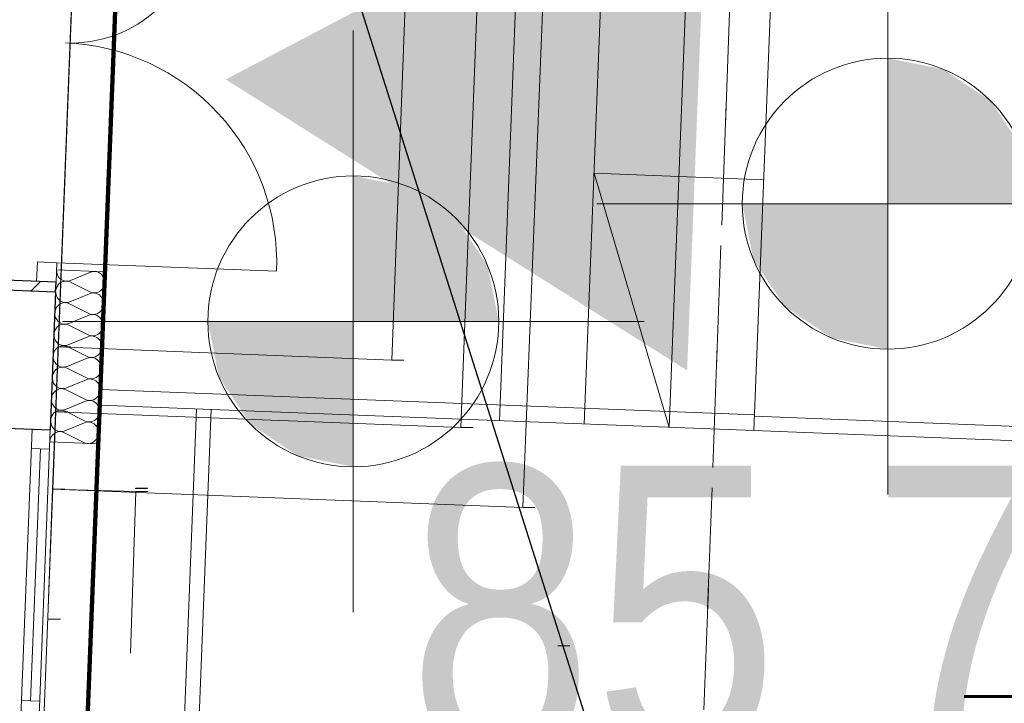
# Model space of a CAD drawing. Extents: x -198213 to 5540361, y 56395 to 5961443.
# Tile 48 of 76: x 5539592.32 to 5539596.38, y 5961330.8 to 5961333.62. Entities that reach past the tile are written whole.
import ezdxf
from ezdxf import colors
from ezdxf.entities.mleader import LeaderData, LeaderLine
from ezdxf.math import Vec2, Vec3

# ---------------------------------------------------------------- set-up
doc = ezdxf.new("R2010")
doc.units = 0
doc.header["$MEASUREMENT"] = 0
doc.linetypes.add('L_0_03', pattern=[1, 0.5, -0.5])
doc.linetypes.add('L_0_06', pattern=[2, 1.5, -0.5])
for name, color, linetype, lineweight in [('$ IE_OPISY', 7, 'Continuous', 25), ('0_Nr_Pióra__7', 8, 'Continuous', 13), ('217_kontur_klasyfikacyjny_Nr_Pióra__3', 8, 'Continuous', 18), ('218_kontur_uzytku_gruntowego_Nr_Pióra__3', 8, 'Continuous', 18), ('312_budynek_ewidencyjny_Nr_Pióra__7', 8, 'Continuous', 13), ('Arch drogi_Nr_Pióra__21', 8, 'Continuous', 9), ('Arch drzwi_Nr_Pióra__4', 8, 'Continuous', 9), ('Arch ocieplenie_Nr_Pióra__22', 8, 'Continuous', 9), ('Arch okna_Nr_Pióra__4', 8, 'Continuous', 9), ('Arch schody_Nr_Pióra__21', 8, 'Continuous', 9), ('Arch wyburzenia_Nr_Pióra__46', 8, 'Continuous', 13), ('arch wypelnienia_Nr_Pióra__118', 8, 'Continuous', 211), ('arch wypelnienia_Nr_Pióra__55', 8, 'Continuous', 25), ('Arch ściany nośne_Nr_Pióra__21', 8, 'Continuous', 9), ('Arch ściany nośne_Nr_Pióra__27', 8, 'Continuous', 30), ('bt_Nr_Pióra__7', 8, 'Continuous', 13), ('INWENT RZĘDNE_Nr_Pióra__21', 8, 'Continuous', 9), ('INWENT.ŚCIANY_Nr_Pióra__1', 8, 'Continuous', 25), ('sch_Nr_Pióra__7', 8, 'Continuous', 13)]:
    doc.layers.add(name, color=color, linetype=linetype, lineweight=lineweight)
for name, color, linetype in [('Arch ocieplenie', 8, 'Continuous'), ('Arch ściany nośne', 8, 'Continuous'), ('INWENT RZĘDNE', 8, 'Continuous')]:
    doc.layers.add(name, color=color, linetype=linetype)
doc.styles.add('1. Elektrobau_02.2024', font='romans.shx', dxfattribs={"width": 0.8, "oblique": 10})
doc.styles.add('GENERATED_STYLE_3', font='ARIALN.TTF')

# ---------------------------------------------------------------- blocks, each defined once
blk = doc.blocks.new('Izolacja cieplna 14_10', base_point=(-121364.7858079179, 107215.5372844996))
at = {"layer": 'Arch ocieplenie_Nr_Pióra__22', "linetype": 'Continuous'}
for p, q in [((-121224.635000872, 107206.3289783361), (-121306.8205649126, 107172.5937469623)), ((-121307.1117245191, 107165.144913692), (-121227.8101746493, 107125.0974491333)), ((-121228.1014091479, 107117.6466998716), (-121310.2869731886, 107083.9114684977)), ((-121310.578132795, 107076.4626352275), (-121231.2765829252, 107036.4151706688)), ((-121231.5678174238, 107028.964421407), (-121313.7533814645, 106995.2291900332)), ((-121314.0445410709, 106987.7803567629), (-121234.7429912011, 106947.7328922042)), ((-121235.0342256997, 106940.2821429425), (-121317.2197897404, 106906.5469115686)), ((-121317.5109493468, 106899.0980782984), (-121238.2093994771, 106859.0506137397)), ((-121238.5006339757, 106851.5998644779), (-121320.6861980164, 106817.8646331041)), ((-121320.9773576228, 106810.4157998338), (-121241.675807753, 106770.3683352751)), ((-121241.9670422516, 106762.9175860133), (-121324.1526062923, 106729.1823546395)), ((-121324.4437658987, 106721.7335213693), (-121245.1422160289, 106681.6860568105)), ((-121245.4334505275, 106674.2353075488), (-121327.6190145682, 106640.500076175)), ((-121327.9101741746, 106633.0512429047), (-121248.6086243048, 106593.003778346)), ((-121248.8998588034, 106585.5530290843), (-121331.0854228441, 106551.8177977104)), ((-121331.3765824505, 106544.3689644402), (-121252.0750325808, 106504.3214998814))]:
    blk.add_line(p, q, dxfattribs=at)
for centre, start_param, end_param in [((-121322.283575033, 107213.875959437), 4.712388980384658, 6.695978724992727), ((-121209.1719767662, 107165.0467153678), 5.870391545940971, 9.837571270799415), ((-121325.7498918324, 107125.1956129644), 2.72879988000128, 6.695979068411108), ((-121212.6383850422, 107076.3644369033), 5.870391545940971, 9.837571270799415), ((-121329.2163001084, 107036.5133344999), 2.728799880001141, 6.695979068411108), ((-121216.1047933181, 106987.6821584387), 5.870391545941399, 9.837571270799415), ((-121332.6827083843, 106947.8310560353), 2.728799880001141, 6.695979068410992), ((-121219.571201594, 106898.9998799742), 5.870391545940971, 9.837571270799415), ((-121336.1491166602, 106859.1487775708), 2.72879988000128, 6.695979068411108), ((-121223.0376098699, 106810.3176015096), 5.870391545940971, 9.837571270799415), ((-121339.6155249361, 106770.4664991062), 2.728799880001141, 6.695979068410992), ((-121343.0819332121, 106681.7842206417), 2.72879988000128, 6.695979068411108), ((-121226.5040181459, 106721.6353230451), 5.870391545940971, 9.837571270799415), ((-121229.9704264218, 106632.9530445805), 5.870391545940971, 9.837571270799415), ((-121346.548341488, 106593.1019421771), 2.728799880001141, 6.695979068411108), ((-121233.4368346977, 106544.270766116), 5.870391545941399, 9.837571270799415), ((-121350.0147497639, 106504.4196637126), 2.728799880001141, 4.712388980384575)]:
    blk.add_ellipse(centre, major_axis=(-1.733166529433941, -44.34017708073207), ratio=0.958549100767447, start_param=start_param, end_param=end_param, dxfattribs=at)
blk = doc.blocks.new('Ściana_58', base_point=(-121796.4087511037, 107182.3703574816))
at = {"layer": 'Arch ściany nośne_Nr_Pióra__21', "linetype": 'Continuous'}
h = blk.add_hatch(dxfattribs=at)
h.set_pattern_fill('Common_Brick', color=256, style=0, pattern_type=2)
h.set_pattern_definition([(45, (0, 0), (-91.92387818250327, 91.92387818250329), [])])
h.paths.add_polyline_path([(-121797.9710759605, 107142.4008798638), (-121368.2991915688, 107125.6058876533), (-121366.7368667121, 107165.5753652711), (-121796.4087511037, 107182.3703574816)], flags=0)
at = {"layer": 'Arch ściany nośne_Nr_Pióra__27', "linetype": 'Continuous'}
for p, q in [((-121796.4087511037, 107182.3703574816), (-121797.9710759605, 107142.4008798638)), ((-121366.7368667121, 107165.5753652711), (-121796.4087511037, 107182.3703574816)), ((-121797.9710759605, 107142.4008798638), (-121368.2991915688, 107125.6058876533)), ((-121368.2991915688, 107125.6058876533), (-121366.7368667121, 107165.5753652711))]:
    blk.add_line(p, q, dxfattribs=at)
blk = doc.blocks.new('Koty wysokościowe_13', base_point=(-117936.056721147, 107488.881682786))
at = {"layer": 'INWENT RZĘDNE_Nr_Pióra__21', "linetype": 'Continuous'}
for points in [[(-117936.056721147, 107488.881682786), (-117336.056721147, 107488.881682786), (-117381.7290016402, 107718.491742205), (-117511.792652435, 107913.1457514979), (-117706.4466617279, 108043.2094022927), (-117936.056721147, 108088.881682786)], [(-117936.056721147, 107488.881682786), (-118536.0567211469, 107488.881682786), (-118490.3844406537, 107259.2716233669), (-118360.3207898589, 107064.617614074), (-118165.666780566, 106934.5539632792), (-117936.056721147, 106888.881682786)]]:
    blk.add_hatch(color=256, dxfattribs=at).paths.add_polyline_path(points, flags=0)
for p, q in [((-117936.056721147, 106288.881682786), (-117936.056721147, 108688.881682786)), ((-119136.056721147, 107488.881682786), (-116736.0567211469, 107488.881682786))]:
    blk.add_line(p, q, dxfattribs=at)
blk.add_circle((-117936.056721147, 107488.881682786), 600.0000000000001, dxfattribs=at)
blk = doc.blocks.new('Koty wysokościowe_53', base_point=(-120140.5580968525, 107003.6049939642))
at = {"layer": 'INWENT RZĘDNE_Nr_Pióra__21', "linetype": 'Continuous'}
for points in [[(-120140.5580968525, 107003.6049939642), (-119540.5580968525, 107003.6049939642), (-119586.2303773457, 107233.2150533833), (-119716.2940281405, 107427.8690626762), (-119910.9480374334, 107557.932713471), (-120140.5580968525, 107603.6049939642)], [(-120140.5580968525, 107003.6049939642), (-120740.5580968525, 107003.6049939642), (-120694.8858163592, 106773.9949345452), (-120564.8221655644, 106579.3409252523), (-120370.1681562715, 106449.2772744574), (-120140.5580968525, 106403.6049939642)]]:
    blk.add_hatch(color=256, dxfattribs=at).paths.add_polyline_path(points, flags=0)
for p, q in [((-120140.5580968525, 105803.6049939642), (-120140.5580968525, 108203.6049939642)), ((-121340.5580968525, 107003.6049939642), (-118940.5580968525, 107003.6049939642))]:
    blk.add_line(p, q, dxfattribs=at)
blk.add_circle((-120140.5580968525, 107003.6049939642), 600.0000000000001, dxfattribs=at)
at = {"layer": 'INWENT RZĘDNE_Nr_Pióra__21', "insert": (-119915.4623870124, 104984.7492263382), "char_height": 1200, "attachment_point": 7, "style": 'GENERATED_STYLE_3'}
blk.add_mtext('{85,73}', dxfattribs=at)

msp = doc.modelspace()

# ---------------------------------------------------------------- hatches: boundary and pattern name
at = {"layer": 'arch wypelnienia_Nr_Pióra__55', "linetype": 'Continuous'}
msp.add_hatch(color=256, dxfattribs=at).paths.add_polyline_path([(5539593.170909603, 5961333.376302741), (5539595.07403951, 5961332.176054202), (5539595.161920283, 5961334.424337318)], flags=0)

# ---------------------------------------------------------------- linework, layer by layer
at = {"layer": '0_Nr_Pióra__7', "linetype": 'Continuous'}
for p, q in [((5539592.47992616, 5961332.273944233), (5539592.529926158, 5961332.273944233)), ((5539593.856, 5961332.218), (5539593.905999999, 5961332.218)), ((5539592.46942538, 5961332.005299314), (5539592.519425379, 5961332.005299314)), ((5539594.141, 5961331.940000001), (5539594.191, 5961331.940000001)), ((5539592.456942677, 5961331.685950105), (5539592.506942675, 5961331.685950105)), ((5539592.796816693, 5961331.689409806), (5539592.846816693, 5961331.689409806)), ((5539592.800000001, 5961331.690000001), (5539592.85, 5961331.690000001)), ((5539592.800246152, 5961331.675969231), (5539592.850246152, 5961331.675969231)), ((5539594.396, 5961331.61), (5539594.446, 5961331.61)), ((5539592.44, 5961331.150000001), (5539592.49, 5961331.150000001)), ((5539594.54, 5961331.04), (5539594.59, 5961331.04))]:
    msp.add_line(p, q, dxfattribs=at)
at = {"layer": '217_kontur_klasyfikacyjny_Nr_Pióra__3', "linetype": 'L_0_03', "flags": 128}
msp.add_lwpolyline([(5539595.25, 5961333.69), (5539594.96, 5961325.78)], dxfattribs=at)
at = {"layer": '218_kontur_uzytku_gruntowego_Nr_Pióra__3', "linetype": 'L_0_03', "flags": 128}
for points in [[(5539594.96, 5961325.78), (5539595.25, 5961333.69)], [(5539595.25, 5961333.69), (5539594.96, 5961325.78)]]:
    msp.add_lwpolyline(points, dxfattribs=at)
at = {"layer": '312_budynek_ewidencyjny_Nr_Pióra__7', "linetype": 'Continuous', "flags": 128}
msp.add_lwpolyline([(5539593.31, 5961353.51), (5539592.23, 5961325.88)], dxfattribs=at)
at = {"layer": 'Arch drogi_Nr_Pióra__21', "linetype": 'Continuous'}
for p, q in [((5539592.852845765, 5961326.951249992), (5539593.050870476, 5961332.017383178)), ((5539592.915143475, 5961327.008860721), (5539593.1108247, 5961332.015039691))]:
    msp.add_line(p, q, dxfattribs=at)
at = {"layer": 'Arch drzwi_Nr_Pióra__4', "linetype": 'Continuous'}
for p, q in [((5539592.394043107, 5961332.623500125), (5539592.390918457, 5961332.54356117)), ((5539592.473982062, 5961332.620375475), (5539592.394043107, 5961332.623500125)), ((5539592.470857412, 5961332.540436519), (5539592.473982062, 5961332.620375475)), ((5539592.473982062, 5961332.620375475), (5539593.380489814, 5961332.584941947)), ((5539592.470857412, 5961332.540436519), (5539592.390918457, 5961332.54356117)), ((5539592.470857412, 5961332.540436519), (5539592.390918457, 5961332.54356117)), ((5539592.390918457, 5961332.54356117), (5539592.470857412, 5961332.540436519))]:
    msp.add_line(p, q, dxfattribs=at)
for centre, radius, start, end in [((5539592.530225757, 5961334.059276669), 0.5328000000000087, 267.7615650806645, 357.7615650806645), ((5539592.473982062, 5961332.620375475), 0.9071999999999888, 357.7615650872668, 87.76156514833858)]:
    msp.add_arc(centre, radius, start, end, dxfattribs=at)
at = {"layer": 'Arch okna_Nr_Pióra__4', "linetype": 'Continuous'}
for p, q in [((5539592.372089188, 5961331.933831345), (5539592.279130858, 5961329.555647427)), ((5539592.447031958, 5961331.930901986), (5539592.354073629, 5961329.552718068)), ((5539592.64492644, 5961331.873128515), (5539592.554311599, 5961329.554898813)), ((5539592.406435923, 5961331.852427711), (5539592.365815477, 5961330.813221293)), ((5539592.368964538, 5961331.85389239), (5539592.443907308, 5961331.850963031)), ((5539592.328344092, 5961330.814685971), (5539592.403286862, 5961330.811756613))]:
    msp.add_line(p, q, dxfattribs=at)
at = {"layer": 'Arch schody_Nr_Pióra__21', "linetype": 'Continuous'}
for p, q in [((5539594.299916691, 5961331.968560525), (5539594.380571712, 5961334.031984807)), ((5539594.64964962, 5961331.954890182), (5539594.730304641, 5961334.018314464)), ((5539594.99938255, 5961331.94121984), (5539595.080037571, 5961334.004644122)), ((5539595.349115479, 5961331.927549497), (5539595.429770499, 5961333.990973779)), ((5539595.389540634, 5961332.961759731), (5539594.690074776, 5961332.989100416)), ((5539594.690074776, 5961332.989100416), (5539594.99938255, 5961331.94121984)), ((5539592.653714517, 5961332.097956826), (5539595.351654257, 5961331.992499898)), ((5539592.651175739, 5961332.033006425), (5539595.349115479, 5961331.927549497)), ((5539595.351458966, 5961331.987503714), (5539596.550543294, 5961331.940633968)), ((5539596.608154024, 5961331.878336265), (5539595.349115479, 5961331.927549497))]:
    msp.add_line(p, q, dxfattribs=at)
at = {"layer": 'Arch wyburzenia_Nr_Pióra__46', "linetype": 'Continuous'}
for p, q in [((5539592.472810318, 5961332.590398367), (5539592.672657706, 5961332.582586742)), ((5539592.672657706, 5961332.582586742), (5539592.64492644, 5961331.873128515)), ((5539592.64492644, 5961331.873128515), (5539592.445079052, 5961331.880940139))]:
    msp.add_line(p, q, dxfattribs=at)
at = {"layer": 'arch wypelnienia_Nr_Pióra__118', "linetype": 'Continuous', "flags": 128}
msp.add_lwpolyline([(5539579.088503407, 5961327.108979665), (5539579.056085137, 5961326.279612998), (5539592.705661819, 5961325.746081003), (5539592.73807961, 5961326.575449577), (5539592.43830908, 5961326.587167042), (5539592.731244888, 5961334.081442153), (5539592.877268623, 5961337.808595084), (5539594.915375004, 5961337.728916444), (5539595.057323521, 5961341.359881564), (5539593.0230039, 5961341.435626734), (5539593.468662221, 5961352.947035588), (5539593.768433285, 5961352.93531769), (5539593.787181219, 5961353.414952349), (5539593.287562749, 5961353.434481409), (5539593.290535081, 5961353.510523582), (5539586.99, 5961353.68), (5539586.89, 5961350.36), (5539580.53, 5961350.62), (5539580.536283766, 5961350.808512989), (5539580.015547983, 5961350.825870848), (5539579.996800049, 5961350.346236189), (5539580.29657111, 5961350.334519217), (5539579.388274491, 5961327.097264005)], close=True, dxfattribs=at)
at = {"layer": 'bt_Nr_Pióra__7', "linetype": 'L_0_06', "flags": 128}
msp.add_lwpolyline([(5539579.560000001, 5961326.370000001), (5539592.23, 5961325.88), (5539592.456942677, 5961331.685950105), (5539592.800246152, 5961331.675969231), (5539592.6, 5961325.48), (5539579.075, 5961326.014), (5539579.85, 5961347.77), (5539580.41, 5961347.74)], close=True, dxfattribs=at)
at = {"layer": 'INWENT.ŚCIANY_Nr_Pióra__1', "linetype": 'Continuous'}
for p, q in [((5539592.039623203, 5961332.517262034), (5539592.469295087, 5961332.500467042)), ((5539592.469295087, 5961332.500467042), (5539592.447031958, 5961331.930901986)), ((5539592.017359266, 5961331.947698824), (5539592.447031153, 5961331.930903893))]:
    msp.add_line(p, q, dxfattribs=at)
at = {"layer": 'sch_Nr_Pióra__7', "linetype": 'Continuous', "flags": 128}
for points in [[(5539592.578894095, 5961334.805873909), (5539594.52, 5961334.731), (5539594.396, 5961331.61), (5539592.456942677, 5961331.685950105)], [(5539592.568709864, 5961334.545327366), (5539594.238, 5961334.482), (5539594.141, 5961331.940000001), (5539592.46942538, 5961332.005299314)], [(5539592.557309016, 5961334.253655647), (5539593.93, 5961334.199), (5539593.856, 5961332.218), (5539592.47992616, 5961332.273944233)]]:
    msp.add_lwpolyline(points, close=True, dxfattribs=at)

# ---------------------------------------------------------------- block references
at = {"layer": 'Arch ocieplenie', "color": 104, "linetype": 'Continuous', "lineweight": 9, "true_color": 0x029e21, "xscale": 0.001, "yscale": 0.001, "zscale": 0.001}
msp.add_blockref('Izolacja cieplna 14_10', (5539592.472808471, 5961332.590398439), dxfattribs=at)
at = {"layer": 'Arch ściany nośne', "xscale": 0.001, "yscale": 0.001, "zscale": 0.001}
msp.add_blockref('Ściana_58', (5539592.041185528, 5961332.557231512), dxfattribs=at)
at = {"layer": 'INWENT RZĘDNE', "xscale": 0.001, "yscale": 0.001, "zscale": 0.001}
for name, p in [('Koty wysokościowe_13', (5539595.901537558, 5961332.863742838)), ('Koty wysokościowe_53', (5539593.697036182, 5961332.378466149))]:
    msp.add_blockref(name, p, dxfattribs=at)

# ---------------------------------------------------------------- leaders
at = {"layer": '$ IE_OPISY'}
ml = msp.add_multileader_mtext('Standard', dxfattribs=at)
ml.set_content('E28', color=7, style='1. Elektrobau_02.2024')
ml.set_leader_properties(linetype='ByLayer', lineweight=-1)
ml.build(insert=Vec2(0, 0))
ml.multileader.update_dxf_attribs({"text_left_attachment_type": 6, "text_right_attachment_type": 6, "dogleg_length": 1.152167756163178, "arrow_head_size": 0.5})
ctx = ml.context
ctx.base_point, ctx.char_height, ctx.arrow_head_size, ctx.landing_gap_size, ctx.plane_origin = Vec3(5539616.236809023, 5961328.360187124), 1, 0.5, 0.09000000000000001, Vec3(5539590.694577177, 5961192.548902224)
ctx.left_attachment, ctx.right_attachment, ctx.text_align_type, ctx.attachment_type = 6, 6, 2, 2
notes = []
notes.append((ctx, [(0, (1, 1, 0), (5539615.084641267, 5961328.360187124), (1, 0), 1.152167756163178, [(0, [(5539594.266499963, 5961337.773108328)], 0, [])])]))
ctx.mtext.insert, ctx.mtext.width, ctx.mtext.alignment, ctx.mtext.flow_direction = Vec3(5539618.420803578, 5961329.560187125), 1.433364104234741, 3, 5
ml = msp.add_multileader_mtext('Standard', dxfattribs=at)
ml.set_content('E27', color=7, style='1. Elektrobau_02.2024')
ml.set_leader_properties(linetype='ByLayer', lineweight=-1)
ml.build(insert=Vec2(0, 0))
ml.multileader.update_dxf_attribs({"text_left_attachment_type": 6, "text_right_attachment_type": 6, "dogleg_length": 1.152167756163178, "arrow_head_size": 0.5})
ctx = ml.context
ctx.base_point, ctx.char_height, ctx.arrow_head_size, ctx.landing_gap_size, ctx.plane_origin = Vec3(5539616.267866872, 5961326.484209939), 1, 0.5, 0.09000000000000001, Vec3(5539590.66844028, 5961191.961637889)
ctx.left_attachment, ctx.right_attachment, ctx.text_align_type, ctx.attachment_type = 6, 6, 2, 2
notes.append((ctx, [(0, (1, 1, 0), (5539615.115699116, 5961326.484209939), (1, 0), 1.152167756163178, [(0, [(5539594.220004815, 5961337.182909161)], 0, [])])]))
ctx.mtext.insert, ctx.mtext.width, ctx.mtext.alignment, ctx.mtext.flow_direction = Vec3(5539618.515146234, 5961327.684209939), 1.433364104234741, 3, 5
ml = msp.add_multileader_mtext('Standard', dxfattribs=at)
ml.set_content('T1', color=7, style='1. Elektrobau_02.2024')
ml.set_leader_properties(linetype='ByLayer', lineweight=-1)
ml.build(insert=Vec2(0, 0))
ml.multileader.update_dxf_attribs({"text_left_attachment_type": 6, "text_right_attachment_type": 6, "dogleg_length": 1.152167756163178, "arrow_head_size": 0.5})
ctx = ml.context
ctx.base_point, ctx.char_height, ctx.arrow_head_size, ctx.landing_gap_size, ctx.plane_origin = Vec3(5539596.159794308, 5961329.631011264), 1, 0.5, 0.09000000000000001, Vec3(5539618.105906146, 5961175.82522335)
ctx.left_attachment, ctx.right_attachment, ctx.text_align_type, ctx.attachment_type = 6, 6, 2, 2
notes.append((ctx, [(0, (1, 1, 0), (5539595.007626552, 5961329.631011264), (1, 0), 1.152167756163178, [(0, [(5539592.826740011, 5961336.518887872)], 0, [])])]))
ctx.mtext.insert, ctx.mtext.width, ctx.mtext.alignment, ctx.mtext.flow_direction = Vec3(5539597.240270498, 5961330.831011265), 1.433364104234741, 3, 5
for ctx, leaders in notes:
    for number, flags, end, landing, length, lines in leaders:
        leader = LeaderData()
        leader.index, (leader.has_last_leader_line, leader.has_dogleg_vector, leader.attachment_direction) = number, flags
        leader.last_leader_point, leader.dogleg_vector, leader.dogleg_length = Vec3(end), Vec3(landing), length
        for number, points, colour, breaks in lines:
            line = LeaderLine()
            line.index, line.vertices, line.color, line.breaks = number, Vec3.list(points), colors.encode_raw_color(colour), breaks
            leader.lines.append(line)
        ctx.leaders.append(leader)

doc.saveas('drawing.dxf')
